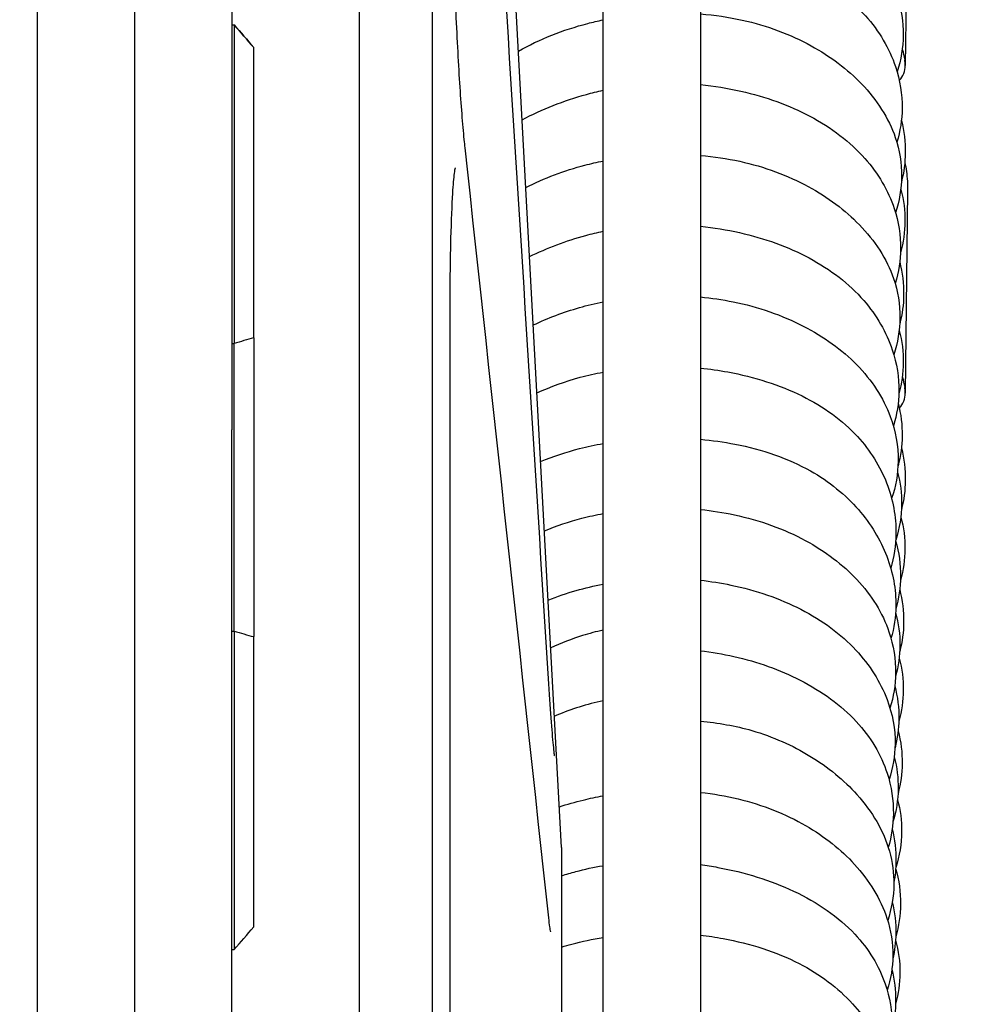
# Model space of a CAD drawing. Header units: millimetres. Extents: x 49320 to 60117, y -4209 to 20568.
# Tile 138 of 252: x 52407.7 to 52411.62, y 1684.63 to 1688.68. Entities that reach past the tile are written whole.
import ezdxf

# ---------------------------------------------------------------- set-up
doc = ezdxf.new("R2010")
doc.units = ezdxf.units.MM
doc.layers.add('_mt_hatch żelbet', color=8, linetype='Continuous', lineweight=9)
doc.layers.add('_mt_widok', color=253, linetype='Continuous')
doc.layers.add('ARCATA', color=4, linetype='Continuous')

# ---------------------------------------------------------------- blocks, each defined once
blk = doc.blocks.new('WINDA 1 DZ')
at = {"layer": 'ARCATA', "color": 5, "true_color": 0x1414ff}
for p, q in [((172.525, 65.0677), (172.525, 88.1177)), ((172.525, 65.0696), (172.525, 88.1158)), ((172.825, 65.0677), (172.825, 88.1177)), ((173.3548, 78.3427), (172.825, 88.1177)), ((173.525, 65.3942), (173.525, 87.7172)), ((173.925, 87.7172), (173.925, 65.3942)), ((171.2, 83.5191), (171.2, 76.4648)), ((171.2, 83.5191), (171.2, 76.4648)), ((172, 82.7227), (172, 80.059)), ((172, 82.7227), (172, 80.059)), ((174.7764, 82.3877), (174.7668, 81.5573)), ((171.6, 82.212), (171.6, 77.3474)), ((171.6, 82.212), (171.6, 77.3474)), ((172, 81.7242), (172.01, 81.7242)), ((172, 81.7242), (172.01, 81.7242)), ((172, 81.7238), (172.01, 81.7238)), ((172, 81.7238), (172.01, 81.7238)), ((172.01, 81.7238), (172.01, 81.7242)), ((172.01, 81.7238), (172.01, 81.7242)), ((172.01, 81.7238), (172.01, 80.4144)), ((172.01, 81.7238), (172.01, 80.4144)), ((172.09, 81.6309), (172.09, 81.6305)), ((172.09, 81.6309), (172.09, 81.6305)), ((172.09, 80.4372), (172.09, 81.6305)), ((172.09, 80.4372), (172.09, 81.6305)), ((174.7764, 81.0415), (174.7668, 80.211)), ((172, 80.4144), (172.01, 80.4144)), ((172, 80.4144), (172.01, 80.4144)), ((172.01, 79.2325), (172.01, 80.4144)), ((172.01, 79.2325), (172.01, 80.4144)), ((172.09, 80.4372), (172.09, 79.2098)), ((172.09, 80.4372), (172.09, 79.2098)), ((172, 77.074), (172, 80.059)), ((172, 77.074), (172, 80.059)), ((172, 79.2325), (172.01, 79.2325)), ((172, 79.2325), (172.01, 79.2325)), ((172.01, 79.2325), (172.01, 77.9238)), ((172.01, 79.2325), (172.01, 77.9238)), ((172.09, 78.0171), (172.09, 79.2098)), ((172.09, 78.0171), (172.09, 79.2098)), ((173.3548, 78.3427), (173.3548, 74.8427)), ((173.3548, 78.3427), (173.3548, 74.8427)), ((172, 77.9238), (172.01, 77.9238)), ((172, 77.9238), (172.01, 77.9238))]:
    blk.add_line(p, q, dxfattribs=at)
for centre in [(174.6743, 81.5576), (174.6743, 80.2113)]:
    blk.add_arc(centre, 0.0925, 317.3493, 359.9302, dxfattribs=at)
for centre, major_axis, ratio, start_param, end_param in [((174.3455, 78.999), (3.1431, -3.6672), 0.000058, 2.37121, 2.40848), ((174.3455, 78.999), (3.1431, -3.6672), 0.000058, 2.37121, 2.40848), ((174.3455, 79.0001), (3.1431, -3.6663), 0.000118, 3.874912, 3.912181), ((174.3455, 79.0001), (3.1431, -3.6663), 0.000118, 3.874912, 3.912181), ((174.6743, 81.5576), (0.0925, -0.0001), 0.660332, 0, 0.093274), ((172.795, 80.4906), (0.1, 0), 0.380937, 6.28316, 6.283245), ((172.795, 80.4906), (0.1, 0), 0.380937, 6.28316, 6.283245), ((174.1103, 78.2119), (-2.7789, 1.711), 0.5492, 5.798146, 5.836466), ((174.1103, 78.2119), (-2.7789, 1.711), 0.5492, 5.798146, 5.836466), ((174.6743, 80.2113), (0.0925, -0.0001), 0.660332, 0, 0.093274), ((174.1103, 81.4363), (2.7787, 1.7132), 0.548878, 3.58808, 3.6264), ((174.1103, 81.4363), (2.7787, 1.7132), 0.548878, 3.58808, 3.6264), ((174.3455, 80.649), (-3.1431, -3.6672), 0.000058, 0.733113, 0.770383), ((174.3455, 80.649), (-3.1431, -3.6672), 0.000058, 0.733113, 0.770383)]:
    blk.add_ellipse(centre, major_axis=major_axis, ratio=ratio, start_param=start_param, end_param=end_param, dxfattribs=at)
for points in [[(172.9575, 84.5024), (173.072, 82.6734), (173.1866, 80.8444), (173.301, 79.0153)], [(172.9575, 84.5024), (173.072, 82.6734), (173.1866, 80.8444), (173.301, 79.0153)], [(174.7546, 81.6246), (174.7586, 81.6096), (174.762, 81.5945), (174.7645, 81.5793)], [(172.9571, 81.2179), (173.0716, 80.1634), (173.1862, 79.1089), (173.3006, 78.0544)], [(172.9571, 81.2179), (173.0716, 80.1634), (173.1862, 79.1089), (173.3006, 78.0544)], [(174.5259, 80.6629), (174.5255, 80.6626), (174.5252, 80.6623), (174.5248, 80.662)], [(174.5261, 80.6609), (174.5262, 80.6612), (174.5264, 80.6614), (174.5265, 80.6617)], [(172.895, 80.4906), (172.895, 79.6712), (172.895, 78.8008), (172.895, 77.9225)], [(172.895, 80.4906), (172.895, 79.6712), (172.895, 78.8008), (172.895, 77.9225)], [(174.5208, 80.3725), (174.5205, 80.3722), (174.5201, 80.3719), (174.5197, 80.3716)], [(174.5208, 80.3707), (174.521, 80.371), (174.5211, 80.3713), (174.5213, 80.3716)], [(174.7546, 80.2783), (174.7586, 80.2633), (174.762, 80.2483), (174.7645, 80.2331)], [(174.4929, 77.7569), (174.4933, 77.7576), (174.4936, 77.7583), (174.494, 77.759)]]:
    blk.add_open_spline(points, degree=3, dxfattribs=at)
for points, knots in [([(172.895, 82.8167), (172.895, 82.7215), (172.8959, 82.6126), (172.8996, 82.3855), (172.9025, 82.2643), (172.9096, 82.0259), (172.914, 81.9056), (172.9239, 81.6828), (172.9295, 81.5771), (172.9412, 81.3946), (172.9474, 81.3148), (172.9547, 81.2404), (172.9559, 81.2288), (172.9571, 81.2179)], [0, 0, 0, 0, 0.361025, 0.361025, 0.720258, 0.720258, 1.076432, 1.076432, 1.427622, 1.427622, 1.772157, 1.772157, 1.839515, 1.839515, 1.839515, 1.839515]), ([(172.895, 82.8167), (172.895, 82.7215), (172.8959, 82.6126), (172.8996, 82.3855), (172.9025, 82.2643), (172.9096, 82.0259), (172.914, 81.9056), (172.9239, 81.6828), (172.9295, 81.5771), (172.9412, 81.3946), (172.9474, 81.3148), (172.9547, 81.2404), (172.9559, 81.2288), (172.9571, 81.2179)], [0, 0, 0, 0, 0.361025, 0.361025, 0.720258, 0.720258, 1.076432, 1.076432, 1.427622, 1.427622, 1.772157, 1.772157, 1.839515, 1.839515, 1.839515, 1.839515]), ([(173.925, 82.3505), (173.9862, 82.3458), (174.0465, 82.3371), (174.207, 82.3017), (174.3041, 82.2651), (174.4676, 82.1745), (174.5378, 82.1211), (174.657, 81.9959), (174.7053, 81.9208), (174.7505, 81.7896), (174.7593, 81.7351), (174.7581, 81.6311), (174.7493, 81.5801), (174.7332, 81.531)], [400.901181, 400.901181, 400.901181, 400.901181, 401.086261, 401.086261, 401.413473, 401.413473, 401.720454, 401.720454, 402.055212, 402.055212, 402.273995, 402.273995, 402.481789, 402.481789, 402.481789, 402.481789]), ([(173.925, 82.0604), (173.9845, 82.0551), (174.0431, 82.0459), (174.2, 82.0103), (174.2958, 81.9751), (174.4663, 81.8845), (174.5434, 81.8272), (174.6594, 81.6983), (174.7016, 81.6266), (174.7453, 81.4964), (174.7547, 81.4382), (174.7533, 81.3343), (174.746, 81.2873), (174.7321, 81.2415)], [394.720269, 394.720269, 394.720269, 394.720269, 394.900801, 394.900801, 395.223089, 395.223089, 395.552927, 395.552927, 395.868108, 395.868108, 396.105123, 396.105123, 396.296232, 396.296232, 396.296232, 396.296232]), ([(173.1774, 81.6159), (173.2636, 81.6651), (173.3613, 81.7036), (173.4829, 81.7349), (173.5038, 81.7398), (173.525, 81.7442)], [387.7573482, 387.7573482, 387.7573482, 387.7573482, 388.0730175, 388.0730175, 388.1379171, 388.1379171, 388.1379171, 388.1379171]), ([(173.925, 81.7689), (173.9837, 81.7642), (174.0415, 81.7557), (174.199, 81.721), (174.2955, 81.6846), (174.4591, 81.5945), (174.5297, 81.5411), (174.6498, 81.4158), (174.6985, 81.3406), (174.7437, 81.209), (174.7524, 81.1544), (174.7512, 81.0507), (174.7426, 81), (174.7268, 80.9512)], [388.539588, 388.539588, 388.539588, 388.539588, 388.717147, 388.717147, 389.042499, 389.042499, 389.350357, 389.350357, 389.686007, 389.686007, 389.905131, 389.905131, 390.111736, 390.111736, 390.111736, 390.111736]), ([(174.7663, 81.5636), (174.7662, 81.5661), (174.7659, 81.5685), (174.7657, 81.5709), (174.7653, 81.5737), (174.7649, 81.5765), (174.7645, 81.5793)], [0, 0, 0, 0, 0.02311203, 0.02311203, 0.02311203, 0.04939828, 0.04939828, 0.04939828, 0.04939828]), ([(173.1927, 81.3334), (173.2742, 81.3772), (173.3639, 81.4128), (173.4792, 81.4444), (173.502, 81.4499), (173.525, 81.4549)], [381.5939425, 381.5939425, 381.5939425, 381.5939425, 381.886318, 381.886318, 381.9570312, 381.9570312, 381.9570312, 381.9570312]), ([(173.925, 81.4783), (173.9817, 81.4728), (174.0376, 81.4638), (174.1926, 81.4286), (174.2891, 81.3937), (174.4626, 81.3022), (174.5409, 81.2427), (174.6555, 81.1128), (174.6968, 81.0424), (174.7392, 80.9151), (174.7479, 80.8586), (174.7467, 80.7556), (174.7394, 80.7076), (174.7252, 80.661)], [382.358907, 382.358907, 382.358907, 382.358907, 382.531501, 382.531501, 382.855511, 382.855511, 383.192948, 383.192948, 383.502514, 383.502514, 383.731667, 383.731667, 383.92718, 383.92718, 383.92718, 383.92718]), ([(174.7508, 81.3314), (174.762, 81.2872), (174.7674, 81.2421), (174.7664, 81.1578), (174.7611, 81.1178), (174.751, 81.0785)], [420.6564352, 420.6564352, 420.6564352, 420.6564352, 420.8408195, 420.8408195, 421.0039318, 421.0039318, 421.0039318, 421.0039318]), ([(173.925, 81.1874), (173.9801, 81.1827), (174.0345, 81.1746), (174.1883, 81.141), (174.2844, 81.105), (174.4486, 81.0158), (174.52, 80.9625), (174.6413, 80.8373), (174.6907, 80.762), (174.7367, 80.6294), (174.7455, 80.5741), (174.7443, 80.4691), (174.7356, 80.4179), (174.7195, 80.3685)], [376.178029, 376.178029, 376.178029, 376.178029, 376.345096, 376.345096, 376.668689, 376.668689, 376.977799, 376.977799, 377.314364, 377.314364, 377.53658, 377.53658, 377.745581, 377.745581, 377.745581, 377.745581]), ([(172.9173, 81.1364), (172.9173, 81.1364), (172.9172, 81.1358), (172.9162, 81.1314), (172.9149, 81.1238), (172.9111, 81.0948), (172.9086, 81.0664), (172.9034, 80.9827), (172.9008, 80.9198), (172.8968, 80.7659), (172.8955, 80.6704), (172.895, 80.5427), (172.895, 80.5168), (172.895, 80.4906)], [0.180125, 0.180125, 0.180125, 0.180125, 0.217653, 0.217653, 0.335939, 0.335939, 0.557217, 0.557217, 0.864824, 0.864824, 1.209418, 1.209418, 1.294564, 1.294564, 1.294564, 1.294564]), ([(172.9173, 81.1364), (172.9173, 81.1364), (172.9172, 81.1358), (172.9162, 81.1314), (172.9149, 81.1238), (172.9111, 81.0948), (172.9086, 81.0664), (172.9034, 80.9827), (172.9008, 80.9198), (172.8968, 80.7659), (172.8955, 80.6704), (172.895, 80.5427), (172.895, 80.5168), (172.895, 80.4906)], [0.180125, 0.180125, 0.180125, 0.180125, 0.217653, 0.217653, 0.335939, 0.335939, 0.557217, 0.557217, 0.864824, 0.864824, 1.209418, 1.209418, 1.294564, 1.294564, 1.294564, 1.294564]), ([(173.2078, 81.0551), (173.2832, 81.0939), (173.3658, 81.125), (173.4752, 81.1536), (173.5, 81.1593), (173.525, 81.1644)], [375.4335831, 375.4335831, 375.4335831, 375.4335831, 375.6998389, 375.6998389, 375.776453, 375.776453, 375.776453, 375.776453]), ([(174.7649, 81.1585), (174.7674, 81.1463), (174.7696, 81.1341), (174.775, 81.0952), (174.7767, 81.0683), (174.7764, 81.0415)], [2.7553889, 2.7553889, 2.7553889, 2.7553889, 2.8043191, 2.8043191, 2.9098715, 2.9098715, 2.9098715, 2.9098715]), ([(174.7482, 81.0476), (174.7602, 81.0044), (174.7661, 80.9598), (174.7651, 80.8731), (174.7586, 80.83), (174.7469, 80.7879)], [414.46363, 414.46363, 414.46363, 414.46363, 414.6429859, 414.6429859, 414.8190551, 414.8190551, 414.8190551, 414.8190551]), ([(173.925, 80.8964), (173.9798, 80.8908), (174.0338, 80.882), (174.1882, 80.847), (174.2858, 80.8117), (174.4595, 80.7192), (174.5371, 80.6594), (174.6491, 80.53), (174.689, 80.4607), (174.7319, 80.333), (174.7413, 80.2746), (174.74, 80.1697), (174.7323, 80.1218), (174.7177, 80.0754)], [369.997598, 369.997598, 369.997598, 369.997598, 370.164542, 370.164542, 370.492165, 370.492165, 370.828568, 370.828568, 371.133049, 371.133049, 371.370828, 371.370828, 371.564853, 371.564853, 371.564853, 371.564853]), ([(173.2232, 80.7715), (173.2957, 80.8073), (173.3737, 80.8367), (173.4775, 80.8648), (173.5011, 80.8704), (173.525, 80.8754)], [369.2695794, 369.2695794, 369.2695794, 369.2695794, 369.5226308, 369.5226308, 369.5957995, 369.5957995, 369.5957995, 369.5957995]), ([(174.7438, 80.7498), (174.7552, 80.7053), (174.7607, 80.6598), (174.7596, 80.575), (174.7543, 80.5347), (174.744, 80.4952)], [408.2887669, 408.2887669, 408.2887669, 408.2887669, 408.4746124, 408.4746124, 408.6385857, 408.6385857, 408.6385857, 408.6385857]), ([(173.925, 80.6057), (173.9706, 80.6013), (174.0155, 80.5947), (174.1626, 80.565), (174.2612, 80.5306), (174.4319, 80.4427), (174.507, 80.3888), (174.6291, 80.2641), (174.6763, 80.1911), (174.727, 80.0552), (174.7382, 79.9925), (174.7368, 79.8792), (174.7276, 79.8273), (174.7107, 79.7774)], [363.81684, 363.81684, 363.81684, 363.81684, 363.955393, 363.955393, 364.282781, 364.282781, 364.600679, 364.600679, 364.926251, 364.926251, 365.180763, 365.180763, 365.391486, 365.391486, 365.391486, 365.391486]), ([(173.2384, 80.4905), (173.2986, 80.5192), (173.3625, 80.5433), (173.4599, 80.5711), (173.4923, 80.5789), (173.525, 80.5854)], [363.1074861, 363.1074861, 363.1074861, 363.1074861, 363.3151801, 363.3151801, 363.4152916, 363.4152916, 363.4152916, 363.4152916]), ([(174.7414, 80.4671), (174.7534, 80.4238), (174.7592, 80.3793), (174.7582, 80.293), (174.7519, 80.2503), (174.7404, 80.2086)], [402.0944809, 402.0944809, 402.0944809, 402.0944809, 402.2739954, 402.2739954, 402.4483022, 402.4483022, 402.4483022, 402.4483022]), ([(173.2535, 80.2112), (173.3101, 80.2373), (173.37, 80.2591), (173.4621, 80.2838), (173.4934, 80.2909), (173.525, 80.2968)], [356.9473232, 356.9473232, 356.9473232, 356.9473232, 357.1402672, 357.1402672, 357.2366763, 357.2366763, 357.2366763, 357.2366763]), ([(173.925, 80.3134), (173.9632, 80.3096), (174.001, 80.3042), (174.1464, 80.2773), (174.2509, 80.244), (174.4313, 80.1549), (174.5102, 80.0977), (174.6232, 79.9742), (174.6636, 79.9089), (174.7163, 79.7738), (174.7294, 79.7026), (174.7278, 79.5852), (174.7207, 79.5373), (174.707, 79.4906)], [357.638276, 357.638276, 357.638276, 357.638276, 357.75469, 357.75469, 358.095913, 358.095913, 358.426646, 358.426646, 358.717869, 358.717869, 359.008189, 359.008189, 359.204123, 359.204123, 359.204123, 359.204123]), ([(174.7663, 80.2174), (174.7662, 80.2199), (174.7659, 80.2222), (174.7657, 80.2247), (174.7653, 80.2275), (174.7649, 80.2303), (174.7645, 80.2331)], [0, 0, 0, 0, 0.02311203, 0.02311203, 0.02311203, 0.04939828, 0.04939828, 0.04939828, 0.04939828]), ([(174.7376, 80.1689), (174.7489, 80.1246), (174.7545, 80.0793), (174.7534, 79.9936), (174.7477, 79.9524), (174.7369, 79.912)], [395.9202392, 395.9202392, 395.9202392, 395.9202392, 396.1051234, 396.1051234, 396.2730164, 396.2730164, 396.2730164, 396.2730164]), ([(173.2688, 79.9297), (173.3202, 79.9509), (173.3741, 79.9685), (173.4604, 79.9905), (173.4925, 79.9975), (173.525, 80.0034)], [350.7882914, 350.7882914, 350.7882914, 350.7882914, 350.9593717, 350.9593717, 351.0582175, 351.0582175, 351.0582175, 351.0582175]), ([(173.925, 80.0209), (173.9731, 80.0166), (174.0207, 80.0099), (174.1787, 79.979), (174.2865, 79.9423), (174.4546, 79.8474), (174.5212, 79.7926), (174.6251, 79.6734), (174.6645, 79.608), (174.7159, 79.4739), (174.7289, 79.4041), (174.7273, 79.291), (174.7208, 79.2463), (174.7081, 79.2026)], [351.459542, 351.459542, 351.459542, 351.459542, 351.605677, 351.605677, 351.958894, 351.958894, 352.259782, 352.259782, 352.551985, 352.551985, 352.837033, 352.837033, 353.018756, 353.018756, 353.018756, 353.018756]), ([(174.7508, 79.9851), (174.762, 79.941), (174.7674, 79.8958), (174.7664, 79.8115), (174.7611, 79.7715), (174.751, 79.7323)], [420.6564352, 420.6564352, 420.6564352, 420.6564352, 420.8408195, 420.8408195, 421.0039318, 421.0039318, 421.0039318, 421.0039318]), ([(174.7348, 79.8858), (174.7466, 79.8427), (174.7523, 79.7984), (174.7512, 79.7051), (174.7428, 79.6552), (174.7274, 79.6069)], [389.7262596, 389.7262596, 389.7262596, 389.7262596, 389.9051315, 389.9051315, 390.1088764, 390.1088764, 390.1088764, 390.1088764]), ([(173.2843, 79.6444), (173.3339, 79.665), (173.3856, 79.6825), (173.4668, 79.7038), (173.4958, 79.7103), (173.525, 79.7158)], [344.623551, 344.623551, 344.623551, 344.623551, 344.7889954, 344.7889954, 344.8781621, 344.8781621, 344.8781621, 344.8781621]), ([(173.925, 79.7323), (173.9726, 79.7274), (174.0194, 79.7201), (174.1696, 79.6881), (174.2695, 79.652), (174.4378, 79.5607), (174.5101, 79.506), (174.628, 79.3803), (174.6737, 79.3064), (174.7186, 79.1743), (174.7278, 79.1166), (174.7265, 79.0116), (174.7187, 78.963), (174.7038, 78.9158)], [345.279716, 345.279716, 345.279716, 345.279716, 345.424593, 345.424593, 345.757911, 345.757911, 346.072198, 346.072198, 346.397663, 346.397663, 346.631921, 346.631921, 346.829747, 346.829747, 346.829747, 346.829747]), ([(174.7482, 79.7013), (174.7602, 79.6581), (174.7661, 79.6136), (174.7651, 79.5268), (174.7586, 79.4837), (174.7469, 79.4416)], [414.46363, 414.46363, 414.46363, 414.46363, 414.6429859, 414.6429859, 414.8190551, 414.8190551, 414.8190551, 414.8190551]), ([(174.7272, 79.6035), (174.7411, 79.5553), (174.7479, 79.5057), (174.7467, 79.412), (174.7402, 79.3669), (174.7276, 79.3228)], [383.5299151, 383.5299151, 383.5299151, 383.5299151, 383.7316671, 383.7316671, 383.9159374, 383.9159374, 383.9159374, 383.9159374]), ([(173.925, 79.4418), (173.9675, 79.4371), (174.0095, 79.4303), (174.1529, 79.4003), (174.2512, 79.3666), (174.4257, 79.2774), (174.5031, 79.2197), (174.6205, 79.0933), (174.6644, 79.0241), (174.7141, 78.8924), (174.7258, 78.8298), (174.7244, 78.7192), (174.7157, 78.67), (174.7, 78.6225)], [339.098724, 339.098724, 339.098724, 339.098724, 339.228593, 339.228593, 339.554796, 339.554796, 339.886098, 339.886098, 340.196021, 340.196021, 340.449347, 340.449347, 340.648831, 340.648831, 340.648831, 340.648831]), ([(173.2997, 79.3603), (173.3372, 79.375), (173.3757, 79.3881), (173.4508, 79.4097), (173.4876, 79.4185), (173.525, 79.4258)], [338.4592731, 338.4592731, 338.4592731, 338.4592731, 338.5831126, 338.5831126, 338.6969755, 338.6969755, 338.6969755, 338.6969755]), ([(174.7438, 79.4036), (174.7552, 79.3591), (174.7607, 79.3136), (174.7596, 79.2287), (174.7543, 79.1885), (174.744, 79.149)], [408.2887669, 408.2887669, 408.2887669, 408.2887669, 408.4746124, 408.4746124, 408.6385857, 408.6385857, 408.6385857, 408.6385857]), ([(174.7269, 79.309), (174.7394, 79.2646), (174.7454, 79.2188), (174.7444, 79.1312), (174.7382, 79.0884), (174.7268, 79.0466)], [377.3518151, 377.3518151, 377.3518151, 377.3518151, 377.5365802, 377.5365802, 377.7114607, 377.7114607, 377.7114607, 377.7114607]), ([(173.525, 79.2367), (173.4965, 79.2302), (173.4685, 79.2227), (173.396, 79.2001), (173.3521, 79.1832), (173.3103, 79.1639)], [74.4914771, 74.4914771, 74.4914771, 74.4914771, 74.5793469, 74.5793469, 74.7245944, 74.7245944, 74.7245944, 74.7245944]), ([(173.925, 79.1517), (173.9718, 79.1464), (174.0179, 79.1387), (174.1596, 79.1065), (174.2522, 79.0732), (174.4237, 78.9854), (174.5034, 78.928), (174.6244, 78.7979), (174.6678, 78.7242), (174.71, 78.5939), (174.7184, 78.5375), (174.7172, 78.4355), (174.7102, 78.3886), (174.6971, 78.343)], [332.917456, 332.917456, 332.917456, 332.917456, 333.060218, 333.060218, 333.371305, 333.371305, 333.70778, 333.70778, 334.028581, 334.028581, 334.258444, 334.258444, 334.450242, 334.450242, 334.450242, 334.450242]), ([(174.7414, 79.1208), (174.7534, 79.0776), (174.7592, 79.033), (174.7582, 78.9467), (174.7519, 78.904), (174.7404, 78.8624)], [402.0944809, 402.0944809, 402.0944809, 402.0944809, 402.2739954, 402.2739954, 402.4483022, 402.4483022, 402.4483022, 402.4483022]), ([(173.301, 79.0153), (173.3047, 78.9568), (173.3084, 78.9031), (173.3151, 78.8147), (173.3183, 78.7785), (173.3221, 78.7419), (173.3232, 78.7324), (173.3246, 78.7224), (173.325, 78.7197), (173.325, 78.7197)], [0, 0, 0, 0, 0.203638, 0.203638, 0.4056581, 0.4056581, 0.502622, 0.502622, 0.5642948, 0.5642948, 0.5642948, 0.5642948]), ([(174.7236, 79.0074), (174.7354, 78.9624), (174.7412, 78.9163), (174.7401, 78.8315), (174.7347, 78.7919), (174.7246, 78.7531)], [371.1826902, 371.1826902, 371.1826902, 371.1826902, 371.3708277, 371.3708277, 371.5316667, 371.5316667, 371.5316667, 371.5316667]), ([(173.525, 78.9467), (173.459, 78.9321), (173.3946, 78.9118), (173.3318, 78.8854), (173.3287, 78.884), (173.3256, 78.8827)], [79.7073537, 79.7073537, 79.7073537, 79.7073537, 79.911079, 79.911079, 79.9217728, 79.9217728, 79.9217728, 79.9217728]), ([(173.925, 78.8622), (173.9979, 78.856), (174.0695, 78.8433), (174.2231, 78.799), (174.3039, 78.7626), (174.4493, 78.674), (174.5149, 78.6201), (174.6304, 78.4914), (174.6779, 78.4116), (174.7142, 78.2835), (174.7203, 78.2373), (174.7192, 78.1419), (174.7105, 78.0915), (174.6945, 78.0429)], [326.732786, 326.732786, 326.732786, 326.732786, 326.953186, 326.953186, 327.239176, 327.239176, 327.538629, 327.538629, 327.886294, 327.886294, 328.073236, 328.073236, 328.278141, 328.278141, 328.278141, 328.278141]), ([(174.7376, 78.8226), (174.7489, 78.7783), (174.7545, 78.733), (174.7534, 78.6474), (174.7477, 78.6062), (174.7369, 78.5657)], [395.9202392, 395.9202392, 395.9202392, 395.9202392, 396.1051234, 396.1051234, 396.2730164, 396.2730164, 396.2730164, 396.2730164]), ([(174.7214, 78.7158), (174.7325, 78.6725), (174.738, 78.6282), (174.7369, 78.5389), (174.7296, 78.4931), (174.7163, 78.4486)], [365.0004435, 365.0004435, 365.0004435, 365.0004435, 365.1807626, 365.1807626, 365.3670662, 365.3670662, 365.3670662, 365.3670662]), ([(173.3457, 78.5102), (173.3779, 78.521), (173.4107, 78.5304), (173.4705, 78.545), (173.4976, 78.5508), (173.525, 78.5557)], [319.9724083, 319.9724083, 319.9724083, 319.9724083, 320.0755304, 320.0755304, 320.1588122, 320.1588122, 320.1588122, 320.1588122]), ([(173.925, 78.5697), (173.978, 78.564), (174.0301, 78.5551), (174.1808, 78.5189), (174.2755, 78.481), (174.4349, 78.3886), (174.5031, 78.3344), (174.6189, 78.2077), (174.6654, 78.1319), (174.708, 78.0021), (174.7166, 77.9496), (174.7154, 77.8504), (174.7072, 77.8029), (174.6927, 77.757)], [320.560257, 320.560257, 320.560257, 320.560257, 320.721788, 320.721788, 321.045504, 321.045504, 321.350919, 321.350919, 321.686629, 321.686629, 321.898343, 321.898343, 322.091568, 322.091568, 322.091568, 322.091568]), ([(174.7348, 78.5396), (174.7466, 78.4965), (174.7523, 78.4521), (174.7512, 78.3588), (174.7428, 78.3089), (174.7274, 78.2607)], [389.7262596, 389.7262596, 389.7262596, 389.7262596, 389.9051315, 389.9051315, 390.1088764, 390.1088764, 390.1088764, 390.1088764]), ([(174.7133, 78.4205), (174.7239, 78.3762), (174.729, 78.331), (174.728, 78.257), (174.7252, 78.2276), (174.7198, 78.1983)], [358.8229291, 358.8229291, 358.8229291, 358.8229291, 359.0081887, 359.0081887, 359.1292411, 359.1292411, 359.1292411, 359.1292411]), ([(173.3548, 78.2272), (173.3741, 78.2335), (173.3936, 78.2393), (173.4498, 78.2543), (173.4872, 78.2622), (173.525, 78.2684)], [313.8052776, 313.8052776, 313.8052776, 313.8052776, 313.8670159, 313.8670159, 313.9815583, 313.9815583, 313.9815583, 313.9815583]), ([(173.925, 78.273), (173.9493, 78.2698), (173.9733, 78.266), (174.1072, 78.2414), (174.2135, 78.2083), (174.4054, 78.118), (174.4931, 78.0581), (174.6161, 77.9264), (174.6588, 77.8564), (174.7037, 77.7277), (174.7134, 77.6691), (174.7121, 77.5611), (174.7035, 77.5102), (174.6874, 77.4611)], [314.38374, 314.38374, 314.38374, 314.38374, 314.458407, 314.458407, 314.805358, 314.805358, 315.163194, 315.163194, 315.471441, 315.471441, 315.709278, 315.709278, 315.915604, 315.915604, 315.915604, 315.915604]), ([(174.7272, 78.2572), (174.7411, 78.2091), (174.7479, 78.1594), (174.7467, 78.0658), (174.7402, 78.0206), (174.7276, 77.9765)], [383.5299151, 383.5299151, 383.5299151, 383.5299151, 383.7316671, 383.7316671, 383.9159374, 383.9159374, 383.9159374, 383.9159374]), ([(174.7134, 78.1196), (174.7236, 78.0764), (174.7285, 78.0324), (174.7274, 77.9545), (174.7234, 77.9198), (174.7156, 77.8855)], [352.6567488, 352.6567488, 352.6567488, 352.6567488, 352.8370333, 352.8370333, 352.9785199, 352.9785199, 352.9785199, 352.9785199]), ([(173.3006, 78.0544), (173.3022, 78.04), (173.3038, 78.0276), (173.3065, 78.0086), (173.3078, 78.0016), (173.3088, 77.9973), (173.3089, 77.9966), (173.3089, 77.9966)], [0, 0, 0, 0, 0.0909737, 0.0909737, 0.1780185, 0.1780185, 0.2072439, 0.2072439, 0.2072439, 0.2072439]), ([(173.3548, 77.9343), (173.3688, 77.9386), (173.3829, 77.9427), (173.4389, 77.9577), (173.4817, 77.9668), (173.525, 77.9738)], [307.6251128, 307.6251128, 307.6251128, 307.6251128, 307.6696305, 307.6696305, 307.8008172, 307.8008172, 307.8008172, 307.8008172]), ([(173.925, 77.9832), (173.9567, 77.9796), (173.988, 77.975), (174.13, 77.9489), (174.2373, 77.9144), (174.416, 77.8227), (174.4911, 77.7657), (174.603, 77.643), (174.6446, 77.5772), (174.6954, 77.447), (174.7077, 77.3818), (174.7063, 77.2699), (174.6985, 77.2215), (174.6839, 77.1746)], [308.202427, 308.202427, 308.202427, 308.202427, 308.299257, 308.299257, 308.649272, 308.649272, 308.97247, 308.97247, 309.267671, 309.267671, 309.530639, 309.530639, 309.727779, 309.727779, 309.727779, 309.727779]), ([(174.7269, 77.9628), (174.7394, 77.9183), (174.7454, 77.8725), (174.7444, 77.7849), (174.7382, 77.7421), (174.7268, 77.7004)], [377.3518151, 377.3518151, 377.3518151, 377.3518151, 377.5365802, 377.5365802, 377.7114607, 377.7114607, 377.7114607, 377.7114607]), ([(172.895, 77.9225), (172.895, 77.8027), (172.8959, 77.6786), (172.8997, 77.4426), (172.9025, 77.3274), (172.9096, 77.1218), (172.914, 77.0283), (172.9238, 76.8764), (172.9293, 76.815), (172.9372, 76.7561), (172.9397, 76.7416), (172.9424, 76.7297), (172.9432, 76.7272), (172.9432, 76.7272)], [0, 0, 0, 0, 0.362528, 0.362528, 0.722245, 0.722245, 1.076993, 1.076993, 1.423489, 1.423489, 1.583191, 1.583191, 1.659695, 1.659695, 1.659695, 1.659695]), ([(172.895, 77.9225), (172.895, 77.8027), (172.8959, 77.6786), (172.8997, 77.4426), (172.9025, 77.3274), (172.9096, 77.1218), (172.914, 77.0283), (172.9238, 76.8764), (172.9293, 76.815), (172.9372, 76.7561), (172.9397, 76.7416), (172.9424, 76.7297), (172.9432, 76.7272), (172.9432, 76.7272)], [0, 0, 0, 0, 0.362528, 0.362528, 0.722245, 0.722245, 1.076993, 1.076993, 1.423489, 1.423489, 1.583191, 1.583191, 1.659695, 1.659695, 1.659695, 1.659695]), ([(174.7119, 77.8423), (174.7225, 77.7998), (174.7276, 77.7564), (174.7267, 77.6757), (174.7217, 77.6376), (174.7124, 77.6001)], [346.4550771, 346.4550771, 346.4550771, 346.4550771, 346.6319215, 346.6319215, 346.7872737, 346.7872737, 346.7872737, 346.7872737])]:
    blk.add_open_spline(points, degree=3, knots=knots, dxfattribs=at)

msp = doc.modelspace()

# ---------------------------------------------------------------- hatches: boundary and pattern name
at = {"layer": '_mt_hatch żelbet', "ltscale": 2, "transparency": 33554687}
h = msp.add_hatch(dxfattribs=at)
h.set_pattern_fill('ANSI36', color=8)
h.set_pattern_definition([(45, (55916.924, 5082.696), (1.683798, 6.173926), [7.9375, -1.5875, 0, -1.5875])])
edge = h.paths.add_edge_path()
edge.add_line((52283.3224, 1621.9329), (52251.5763, 1621.9329))
edge.add_line((52251.5763, 1621.9329), (52251.5763, 1704.3329))
edge.add_line((52251.5763, 1704.3329), (52249.7263, 1704.3329))
edge.add_line((52249.7263, 1704.3329), (52249.6763, 1704.3829))
edge.add_arc((52249.6263, 1704.3829), 0.05, 0, 90)
edge.add_line((52249.6263, 1704.4329), (52247.1263, 1704.4329))
edge.add_line((52247.1263, 1704.4329), (52247.1263, 1704.3579))
edge.add_line((52247.1263, 1704.3579), (52247.1013, 1704.3329))
edge.add_line((52247.1013, 1704.3329), (52246.9013, 1704.3329))
edge.add_line((52246.9013, 1704.3329), (52246.8763, 1704.3579))
edge.add_line((52246.8763, 1704.3579), (52246.8763, 1704.4329))
edge.add_line((52246.8763, 1704.4329), (52246.8263, 1704.4329))
edge.add_line((52246.8263, 1704.4329), (52246.8263, 1705.4329))
edge.add_line((52246.8263, 1705.4329), (52246.8763, 1705.4329))
edge.add_line((52246.8763, 1705.4329), (52246.8763, 1705.5079))
edge.add_line((52246.8763, 1705.5079), (52246.9013, 1705.5329))
edge.add_line((52246.9013, 1705.5329), (52247.1013, 1705.5329))
edge.add_line((52247.1013, 1705.5329), (52247.1263, 1705.5079))
edge.add_line((52247.1263, 1705.5079), (52247.1263, 1705.4329))
edge.add_line((52247.1263, 1705.4329), (52249.6263, 1705.4329))
edge.add_arc((52249.6263, 1705.4829), 0.05, 270, 360)
edge.add_line((52249.6763, 1705.4829), (52249.7263, 1705.5329))
edge.add_line((52249.7263, 1705.5329), (52251.5763, 1705.5329))
edge.add_line((52251.5763, 1705.5329), (52251.5763, 1712.3329))
edge.add_line((52251.5763, 1712.3329), (52249.7263, 1712.3329))
edge.add_line((52249.7263, 1712.3329), (52249.6763, 1712.3829))
edge.add_arc((52249.6263, 1712.3829), 0.05, 0, 90)
edge.add_line((52249.6263, 1712.4329), (52247.1263, 1712.4329))
edge.add_line((52247.1263, 1712.4329), (52247.1263, 1712.3579))
edge.add_line((52247.1263, 1712.3579), (52247.1013, 1712.3329))
edge.add_line((52247.1013, 1712.3329), (52246.9013, 1712.3329))
edge.add_line((52246.9013, 1712.3329), (52246.8763, 1712.3579))
edge.add_line((52246.8763, 1712.3579), (52246.8763, 1712.4329))
edge.add_line((52246.8763, 1712.4329), (52246.8263, 1712.4329))
edge.add_line((52246.8263, 1712.4329), (52246.8263, 1712.3079))
edge.add_arc((52246.8013, 1712.3079), 0.025, 270, 360, ccw=False)
edge.add_line((52246.8013, 1712.2829), (52245.4513, 1712.2829))
edge.add_arc((52245.4513, 1712.3079), 0.025, 180, 270, ccw=False)
edge.add_line((52245.4263, 1712.33), (52245.4263, 1712.429))
edge.add_line((52245.4263, 1712.429), (52244.1918, 1712.3329))
edge.add_arc((52244.1763, 1712.5323), 0.2, 180, 274.4517, ccw=False)
edge.add_line((52243.9763, 1712.5323), (52243.9763, 1713.3335))
edge.add_arc((52244.1763, 1713.3335), 0.2, 85.5483, 180, ccw=False)
edge.add_line((52244.1918, 1713.5329), (52245.4263, 1713.4368))
edge.add_line((52245.4263, 1713.4368), (52245.4263, 1713.5573))
edge.add_arc((52245.4513, 1713.5579), 0.025, 90, 180, ccw=False)
edge.add_line((52245.4513, 1713.5829), (52246.8013, 1713.5829))
edge.add_arc((52246.8013, 1713.5579), 0.025, 0, 90, ccw=False)
edge.add_line((52246.8263, 1713.5579), (52246.8263, 1713.4329))
edge.add_line((52246.8263, 1713.4329), (52246.8763, 1713.4329))
edge.add_line((52246.8763, 1713.4329), (52246.8763, 1713.5079))
edge.add_line((52246.8763, 1713.5079), (52246.9013, 1713.5329))
edge.add_line((52246.9013, 1713.5329), (52247.1013, 1713.5329))
edge.add_line((52247.1013, 1713.5329), (52247.1263, 1713.5079))
edge.add_line((52247.1263, 1713.5079), (52247.1263, 1713.4329))
edge.add_line((52247.1263, 1713.4329), (52249.6263, 1713.4329))
edge.add_arc((52249.6263, 1713.4829), 0.05, 270, 360)
edge.add_line((52249.6763, 1713.4829), (52249.7263, 1713.5329))
edge.add_line((52249.7263, 1713.5329), (52251.5763, 1713.5329))
edge.add_line((52251.5763, 1713.5329), (52251.5763, 1778.6829))
edge.add_line((52251.5763, 1778.6829), (52249.7263, 1778.6829))
edge.add_line((52249.7263, 1778.6829), (52249.6763, 1778.7329))
edge.add_arc((52249.6263, 1778.7329), 0.05, 0, 90)
edge.add_line((52249.6263, 1778.7829), (52247.1263, 1778.7829))
edge.add_line((52247.1263, 1778.7829), (52247.1263, 1778.7079))
edge.add_line((52247.1263, 1778.7079), (52247.1013, 1778.6829))
edge.add_line((52247.1013, 1778.6829), (52246.9013, 1778.6829))
edge.add_line((52246.9013, 1778.6829), (52246.8763, 1778.7079))
edge.add_line((52246.8763, 1778.7079), (52246.8763, 1778.7829))
edge.add_line((52246.8763, 1778.7829), (52246.8263, 1778.7829))
edge.add_line((52246.8263, 1778.7829), (52246.8263, 1778.6579))
edge.add_arc((52246.8013, 1778.6579), 0.025, 270, 360, ccw=False)
edge.add_line((52246.8013, 1778.6329), (52245.4513, 1778.6329))
edge.add_arc((52245.4513, 1778.6579), 0.025, 180, 270, ccw=False)
edge.add_line((52245.4263, 1778.6579), (52245.4263, 1778.779))
edge.add_line((52245.4263, 1778.779), (52244.6918, 1778.6829))
edge.add_arc((52244.6763, 1778.8823), 0.2, 180, 274.4517, ccw=False)
edge.add_line((52244.4763, 1778.8823), (52244.4763, 1779.6835))
edge.add_arc((52244.6763, 1779.6835), 0.2, 85.5483, 180, ccw=False)
edge.add_line((52244.6918, 1779.8829), (52245.4263, 1779.7868))
edge.add_line((52245.4263, 1779.7868), (52245.4263, 1779.9079))
edge.add_arc((52245.4513, 1779.9079), 0.025, 90, 180, ccw=False)
edge.add_line((52245.4513, 1779.9329), (52246.8013, 1779.9329))
edge.add_arc((52246.8013, 1779.9079), 0.025, 0, 90, ccw=False)
edge.add_line((52246.8263, 1779.9079), (52246.8263, 1779.7829))
edge.add_line((52246.8263, 1779.7829), (52246.8763, 1779.7829))
edge.add_line((52246.8763, 1779.7829), (52246.8763, 1779.8579))
edge.add_line((52246.8763, 1779.8579), (52246.9013, 1779.8829))
edge.add_line((52246.9013, 1779.8829), (52247.1013, 1779.8829))
edge.add_line((52247.1013, 1779.8829), (52247.1263, 1779.8579))
edge.add_line((52247.1263, 1779.8579), (52247.1263, 1779.7829))
edge.add_line((52247.1263, 1779.7829), (52249.6263, 1779.7829))
edge.add_arc((52249.6263, 1779.8329), 0.05, 270, 360)
edge.add_line((52249.6763, 1779.8329), (52249.7263, 1779.8829))
edge.add_line((52249.7263, 1779.8829), (52251.5763, 1779.8829))
edge.add_line((52251.5763, 1779.8829), (52251.5763, 1788.7829))
edge.add_line((52251.5763, 1788.7829), (52249.7263, 1788.7829))
edge.add_line((52249.7263, 1788.7829), (52249.6763, 1788.8329))
edge.add_arc((52249.6263, 1788.8329), 0.05, 0, 90)
edge.add_line((52249.6263, 1788.8829), (52247.1263, 1788.8829))
edge.add_line((52247.1263, 1788.8829), (52247.1263, 1788.8079))
edge.add_line((52247.1263, 1788.8079), (52247.1013, 1788.7829))
edge.add_line((52247.1013, 1788.7829), (52246.9013, 1788.7829))
edge.add_line((52246.9013, 1788.7829), (52246.8763, 1788.8079))
edge.add_line((52246.8763, 1788.8079), (52246.8763, 1788.8829))
edge.add_line((52246.8763, 1788.8829), (52246.8263, 1788.8829))
edge.add_line((52246.8263, 1788.8829), (52246.8263, 1788.7579))
edge.add_arc((52246.8013, 1788.7579), 0.025, 270, 360, ccw=False)
edge.add_line((52246.8013, 1788.7329), (52246.4455, 1788.7329))
edge.add_spline(control_points=[(52246.4364, 1788.7439), (52246.4364, 1788.7439), (52246.4363, 1788.744), (52246.4357, 1788.7442), (52246.4348, 1788.7446), (52246.4317, 1788.7456), (52246.4291, 1788.7463), (52246.4222, 1788.7479), (52246.4176, 1788.7487), (52246.4069, 1788.7502), (52246.4009, 1788.7509), (52246.3886, 1788.7517), (52246.3824, 1788.7519), (52246.3763, 1788.7519)], knot_values=[0.024008, 0.024008, 0.024008, 0.024008, 0.028269, 0.028269, 0.039404, 0.039404, 0.055597, 0.055597, 0.075883, 0.075883, 0.097542, 0.097542, 0.117485, 0.117485, 0.117485, 0.117485], degree=3, periodic=0)
edge.add_line((52246.3763, 1788.7519), (52245.5763, 1788.7519))
edge.add_spline(control_points=[(52245.5763, 1788.7346), (52245.5705, 1788.7346), (52245.5646, 1788.7347), (52245.5452, 1788.7349), (52245.5321, 1788.7352), (52245.5073, 1788.7364), (52245.4957, 1788.7373), (52245.4748, 1788.74), (52245.4654, 1788.7419), (52245.4509, 1788.7472), (52245.4454, 1788.7499), (52245.4364, 1788.7573), (52245.4329, 1788.7612), (52245.4277, 1788.7711), (52245.4263, 1788.7771), (52245.4263, 1788.7826)], knot_values=[0, 0, 0, 0, 0.0173, 0.0173, 0.057137, 0.057137, 0.096974, 0.096974, 0.13681, 0.13681, 0.163111, 0.163111, 0.180869, 0.180869, 0.199184, 0.199184, 0.199184, 0.199184], degree=3, periodic=0)
edge.add_line((52245.4263, 1788.7826), (52245.4263, 1788.879))
edge.add_line((52245.4263, 1788.879), (52244.6918, 1788.7829))
edge.add_arc((52244.6763, 1788.9823), 0.2, 180, 274.4517, ccw=False)
edge.add_line((52244.4763, 1788.9823), (52244.4763, 1789.7835))
edge.add_arc((52244.6763, 1789.7835), 0.2, 85.5483, 180, ccw=False)
edge.add_line((52244.6918, 1789.9829), (52245.4263, 1789.8868))
edge.add_line((52245.4263, 1789.8868), (52245.4263, 1790.0079))
edge.add_arc((52245.4513, 1790.0079), 0.025, 90, 180, ccw=False)
edge.add_line((52245.4513, 1790.0329), (52246.8013, 1790.0329))
edge.add_arc((52246.8013, 1790.0079), 0.025, 0, 90, ccw=False)
edge.add_line((52246.8263, 1790.0079), (52246.8263, 1789.8829))
edge.add_line((52246.8263, 1789.8829), (52246.8763, 1789.8829))
edge.add_line((52246.8763, 1789.8829), (52246.8763, 1789.9579))
edge.add_line((52246.8763, 1789.9579), (52246.9013, 1789.9829))
edge.add_line((52246.9013, 1789.9829), (52247.1013, 1789.9829))
edge.add_line((52247.1013, 1789.9829), (52247.1263, 1789.9579))
edge.add_line((52247.1263, 1789.9579), (52247.1263, 1789.8829))
edge.add_line((52247.1263, 1789.8829), (52249.6263, 1789.8829))
edge.add_arc((52249.6263, 1789.9329), 0.05, 270, 360)
edge.add_line((52249.6763, 1789.9329), (52249.7263, 1789.9829))
edge.add_line((52249.7263, 1789.9829), (52251.5763, 1789.9829))
edge.add_line((52251.5763, 1789.9829), (52251.5763, 1815.9329))
edge.add_line((52251.5763, 1815.9329), (52283.3224, 1815.9329))
edge.add_line((52283.3224, 1815.9329), (52283.3224, 1830.8324))
edge.add_line((52283.3224, 1830.8324), (52236.5763, 1830.8324))
edge.add_line((52236.5763, 1830.8324), (52236.5763, 1606.9329))
edge.add_line((52236.5763, 1606.9329), (52283.3224, 1606.9329))
edge.add_line((52283.3224, 1606.9328), (52283.3224, 1621.9329))
h.paths.add_polyline_path([(52431.5763, 1830.8324), (52283.3224, 1830.8324), (52283.3224, 1815.9329), (52416.5763, 1815.9329), (52416.5713, 1715.8329), (52416.5713, 1716.7329), (52415.3013, 1716.7329), (52414.9013, 1716.7329), (52415.9013, 1715.7329), (52415.9013, 1702.1329), (52414.9013, 1701.1329), (52415.3013, 1701.1329), (52416.5713, 1701.1329), (52416.5763, 1702.0329), (52416.5763, 1632.9329), (52431.5763, 1617.9329)])
h.paths.add_polyline_path([(52394.7763, 1630.2866), (52434.3763, 1630.2866)])
h.paths.add_polyline_path([(52431.5763, 1606.9329), (52431.5763, 1617.9329), (52416.5763, 1632.9329), (52416.5763, 1621.9329), (52409.5763, 1621.9329), (52409.5763, 1606.9329)])
edge = h.paths.add_edge_path(flags=16)
edge.add_spline(control_points=[(52245.438, 1705.5453), (52245.4384, 1705.5458), (52245.4388, 1705.5463), (52245.4455, 1705.5529), (52245.4525, 1705.5571), (52245.4601, 1705.5603)], knot_values=[0.127222, 0.127222, 0.127222, 0.127222, 0.129604, 0.129604, 0.161729, 0.161729, 0.161729, 0.161729], degree=3, periodic=0)
edge = h.paths.add_edge_path(flags=16)
edge.add_arc((52244.1763, 1704.5323), 0.2, 180, 274.4517, ccw=False)
edge.add_line((52243.9763, 1704.5323), (52243.9763, 1705.3335))
edge.add_arc((52244.1763, 1705.3335), 0.2, 85.5483, 180, ccw=False)
edge.add_line((52244.1918, 1705.5329), (52245.4263, 1705.4368))
edge.add_line((52245.4263, 1705.4368), (52245.4263, 1704.8362))
edge.add_spline(control_points=[(52245.4263, 1704.8362), (52245.4263, 1704.8357), (52245.4263, 1704.8352), (52245.4265, 1704.8192), (52245.4288, 1704.8036), (52245.4382, 1704.774), (52245.4451, 1704.7599), (52245.4607, 1704.7383), (52245.4681, 1704.7302), (52245.4763, 1704.723)], knot_values=[0.091168, 0.091168, 0.091168, 0.091168, 0.092523, 0.092523, 0.132421, 0.132421, 0.171812, 0.171812, 0.199493, 0.199493, 0.199493, 0.199493], degree=3, periodic=0)
edge.add_spline(control_points=[(52245.4763, 1704.723), (52245.4797, 1704.72), (52245.4833, 1704.7171), (52245.4999, 1704.7052), (52245.5142, 1704.6981), (52245.5444, 1704.6885), (52245.5605, 1704.686), (52245.5763, 1704.686)], knot_values=[0, 0, 0, 0, 0.011492, 0.011492, 0.051269, 0.051269, 0.091168, 0.091168, 0.091168, 0.091168], degree=3, periodic=0)
edge.add_line((52245.5763, 1704.686), (52246.3763, 1704.686))
edge.add_spline(control_points=[(52246.3763, 1704.686), (52246.3767, 1704.686), (52246.3771, 1704.686), (52246.3826, 1704.6859), (52246.3877, 1704.6851), (52246.3975, 1704.682), (52246.4022, 1704.6797), (52246.4106, 1704.674), (52246.4143, 1704.6705), (52246.4203, 1704.6629), (52246.4226, 1704.6588), (52246.4256, 1704.6505), (52246.4263, 1704.6463), (52246.4263, 1704.6423)], knot_values=[0, 0, 0, 0, 0.001746, 0.001746, 0.02414, 0.02414, 0.046992, 0.046992, 0.070489, 0.070489, 0.093985, 0.093985, 0.117481, 0.117481, 0.117481, 0.117481], degree=3, periodic=0)
edge.add_spline(control_points=[(52246.4263, 1704.6366), (52246.4263, 1704.6312), (52246.4251, 1704.6257), (52246.4199, 1704.6155), (52246.4161, 1704.6109), (52246.4072, 1704.6037), (52246.4016, 1704.6006), (52246.3893, 1704.5965), (52246.3826, 1704.5955), (52246.3763, 1704.5955)], knot_values=[-0.075489, -0.075489, -0.075489, -0.075489, -0.056592, -0.056592, -0.037695, -0.037695, -0.018848, -0.018848, 0, 0, 0, 0], degree=3, periodic=0)
edge.add_line((52246.3763, 1704.5955), (52245.5763, 1704.5955))
edge.add_spline(control_points=[(52245.5763, 1704.5955), (52245.5575, 1704.5955), (52245.5375, 1704.5925), (52245.5008, 1704.5806), (52245.484, 1704.5717), (52245.4569, 1704.5514), (52245.4451, 1704.5386), (52245.4298, 1704.5122), (52245.4263, 1704.4988), (52245.4263, 1704.4871)], knot_values=[0.959969, 0.959969, 0.959969, 0.959969, 1.016264, 1.016264, 1.07256, 1.07256, 1.132171, 1.132171, 1.191783, 1.191783, 1.191783, 1.191783], degree=3, periodic=0)
edge.add_line((52245.4263, 1704.4871), (52245.4263, 1704.4465))
edge.add_line((52245.4263, 1704.429), (52244.1918, 1704.3329))
h.paths.add_polyline_path([(52424.0558, 1703.2329, -0.437158), (52424.2713, 1703.0335), (52424.2713, 1702.2323, -0.437158), (52424.0558, 1702.0329), (52422.8213, 1702.129), (52422.8213, 1702.0079, -0.414214), (52422.7963, 1701.9829), (52421.4463, 1701.9829, -0.414214), (52421.4213, 1702.0079), (52421.4213, 1702.1329), (52421.3713, 1702.1329), (52421.3713, 1702.0579), (52421.3463, 1702.0329), (52421.1463, 1702.0329), (52421.1213, 1702.0579), (52421.1213, 1702.1329), (52418.6213, 1702.1329, 0.414214), (52418.5713, 1702.0829), (52418.5213, 1702.0329), (52418.5213, 1703.2329), (52418.5713, 1703.1829, 0.414214), (52418.6213, 1703.1329), (52421.1213, 1703.1329), (52421.1213, 1703.2079), (52421.1463, 1703.2329), (52421.3463, 1703.2329), (52421.3713, 1703.2079), (52421.3713, 1703.1329), (52421.4213, 1703.1329), (52421.4213, 1703.2579, -0.414214), (52421.4463, 1703.2829), (52422.7963, 1703.2829, -0.414214), (52422.8213, 1703.2579), (52422.8213, 1703.1368)], flags=16)
edge = h.paths.add_edge_path(flags=16)
edge.add_line((52421.5713, 1715.8791), (52422.6713, 1715.8791))
edge.add_spline(control_points=[(52422.6713, 1715.8764), (52422.6848, 1715.8764), (52422.6983, 1715.8761), (52422.7243, 1715.8748), (52422.7368, 1715.8738), (52422.76, 1715.8707), (52422.7706, 1715.8687), (52422.7901, 1715.8625), (52422.799, 1715.8586), (52422.8099, 1715.8489), (52422.8127, 1715.8457), (52422.8185, 1715.8367), (52422.8208, 1715.83), (52422.8213, 1715.8226), (52422.8213, 1715.8216), (52422.8213, 1715.8207)], knot_values=[0, 0, 0, 0, 0.039334, 0.039334, 0.078667, 0.078667, 0.118001, 0.118001, 0.157334, 0.157334, 0.171979, 0.171979, 0.193578, 0.193578, 0.196668, 0.196668, 0.196668, 0.196668], degree=3, periodic=0)
edge.add_line((52422.8213, 1715.8207), (52422.8213, 1715.7368))
edge.add_line((52422.8213, 1715.7368), (52424.0558, 1715.8329))
edge.add_arc((52424.0713, 1715.6335), 0.2, 360, 94.4517, ccw=False)
edge.add_line((52424.2713, 1715.6335), (52424.2713, 1714.8323))
edge.add_arc((52424.0713, 1714.8323), 0.2, 265.5483, 360, ccw=False)
edge.add_line((52424.0558, 1714.6329), (52422.8213, 1714.729))
edge.add_line((52422.8213, 1714.729), (52422.8213, 1714.6139))
edge.add_arc((52422.7963, 1714.6079), 0.025, 270, 360, ccw=False)
edge.add_line((52422.7963, 1714.5829), (52421.4463, 1714.5829))
edge.add_arc((52421.4463, 1714.6079), 0.025, 180, 270, ccw=False)
edge.add_line((52421.4213, 1714.6079), (52421.4213, 1714.7329))
edge.add_line((52421.4213, 1714.7329), (52421.3713, 1714.7329))
edge.add_line((52421.3713, 1714.7329), (52421.3713, 1714.6579))
edge.add_line((52421.3713, 1714.6579), (52421.3463, 1714.6329))
edge.add_line((52421.3463, 1714.6329), (52421.1463, 1714.6329))
edge.add_line((52421.1463, 1714.6329), (52421.1213, 1714.6579))
edge.add_line((52421.1213, 1714.6579), (52421.1213, 1714.7329))
edge.add_line((52421.1213, 1714.7329), (52418.6213, 1714.7329))
edge.add_arc((52418.6213, 1714.6829), 0.05, 90, 180)
edge.add_line((52418.5713, 1714.6829), (52418.5213, 1714.6329))
edge.add_line((52418.5213, 1714.6329), (52416.5763, 1714.6329))
edge.add_line((52416.5713, 1714.6329), (52416.5713, 1715.8329))
edge.add_line((52416.5763, 1715.8329), (52418.5213, 1715.8329))
edge.add_line((52418.5213, 1715.8329), (52418.5713, 1715.7829))
edge.add_arc((52418.6213, 1715.7829), 0.05, 180, 270)
edge.add_line((52418.6213, 1715.7329), (52421.1213, 1715.7329))
edge.add_line((52421.1213, 1715.7329), (52421.1213, 1715.8079))
edge.add_line((52421.1213, 1715.8079), (52421.1463, 1715.8329))
edge.add_line((52421.1463, 1715.8329), (52421.3463, 1715.8329))
edge.add_line((52421.3463, 1715.8329), (52421.3713, 1715.8079))
edge.add_line((52421.3713, 1715.8079), (52421.3713, 1715.7329))
edge.add_line((52421.3713, 1715.7329), (52421.4213, 1715.7329))
edge.add_line((52421.4213, 1715.7329), (52421.4213, 1715.8207))
edge.add_spline(control_points=[(52421.4213, 1715.8277), (52421.4213, 1715.829), (52421.4214, 1715.8304), (52421.4222, 1715.8381), (52421.4248, 1715.8443), (52421.4308, 1715.8528), (52421.4338, 1715.8557), (52421.445, 1715.8646), (52421.4538, 1715.8678), (52421.4729, 1715.873), (52421.4833, 1715.8746), (52421.5063, 1715.8771), (52421.5187, 1715.8779), (52421.5445, 1715.8789), (52421.5579, 1715.8791), (52421.5713, 1715.8791)], knot_values=[0, 0, 0, 0, 0.004418, 0.004418, 0.024591, 0.024591, 0.039334, 0.039334, 0.078667, 0.078667, 0.118001, 0.118001, 0.157334, 0.157334, 0.196668, 0.196668, 0.196668, 0.196668], degree=3, periodic=0)
edge = h.paths.add_edge_path(flags=16)
edge.add_spline(control_points=[(52422.8213, 1715.8207), (52422.8213, 1715.8216), (52422.8213, 1715.8226), (52422.8208, 1715.83), (52422.8185, 1715.8367), (52422.8127, 1715.8457), (52422.8099, 1715.8489), (52422.799, 1715.8586), (52422.7901, 1715.8625), (52422.7706, 1715.8687), (52422.76, 1715.8707), (52422.7368, 1715.8738), (52422.7243, 1715.8748), (52422.6983, 1715.8761), (52422.6848, 1715.8764), (52422.6713, 1715.8764)], knot_values=[0, 0, 0, 0, 0.00309, 0.00309, 0.024689, 0.024689, 0.039334, 0.039334, 0.078667, 0.078667, 0.118001, 0.118001, 0.157334, 0.157334, 0.196668, 0.196668, 0.196668, 0.196668], degree=3, periodic=0)
edge.add_spline(control_points=[(52422.6713, 1715.8791), (52422.6761, 1715.8791), (52422.681, 1715.8791), (52422.6992, 1715.8789), (52422.7124, 1715.8785), (52422.7374, 1715.877), (52422.7493, 1715.8759), (52422.7707, 1715.8727), (52422.7805, 1715.8706), (52422.7957, 1715.8647), (52422.8017, 1715.8617), (52422.8111, 1715.8537), (52422.8147, 1715.8496), (52422.8199, 1715.8394), (52422.8213, 1715.8334), (52422.8213, 1715.8277)], knot_values=[0, 0, 0, 0, 0.014118, 0.014118, 0.053458, 0.053458, 0.092798, 0.092798, 0.132138, 0.132138, 0.159634, 0.159634, 0.178131, 0.178131, 0.1967, 0.1967, 0.1967, 0.1967], degree=3, periodic=0)
h.paths.add_polyline_path([(52416.5763, 1703.2329), (52416.5713, 1702.0329), (52416.5713, 1703.2329)], is_closed=False, flags=16)
h.paths.add_polyline_path([(52416.5763, 1714.6329), (52416.5713, 1703.2329), (52416.5713, 1714.6329)], is_closed=False, flags=16)
edge = h.paths.add_edge_path(flags=0)
edge.add_spline(control_points=[(52422.6713, 1702.5183), (52422.6901, 1702.5183), (52422.7101, 1702.5146), (52422.7468, 1702.4996), (52422.7636, 1702.4884), (52422.7907, 1702.4621), (52422.8025, 1702.445), (52422.8178, 1702.4086), (52422.8213, 1702.3893), (52422.8213, 1702.3718)], knot_values=[0.728155, 0.728155, 0.728155, 0.728155, 0.78445, 0.78445, 0.840746, 0.840746, 0.900357, 0.900357, 0.959969, 0.959969, 0.959969, 0.959969], degree=3, periodic=0)
edge.add_spline(control_points=[(52422.8213, 1702.3718), (52422.8213, 1702.3893), (52422.8178, 1702.4086), (52422.8025, 1702.445), (52422.7907, 1702.4621), (52422.7636, 1702.4884), (52422.7468, 1702.4996), (52422.7101, 1702.5146), (52422.6901, 1702.5183), (52422.6713, 1702.5183)], knot_values=[0.728155, 0.728155, 0.728155, 0.728155, 0.787767, 0.787767, 0.847378, 0.847378, 0.903674, 0.903674, 0.959969, 0.959969, 0.959969, 0.959969], degree=3, periodic=0)

# ---------------------------------------------------------------- block references
at = {"layer": '_mt_widok', "ltscale": 3}
msp.add_blockref('WINDA 1 DZ', (52236.5763, 1606.9329), dxfattribs=at)

doc.saveas('drawing.dxf')
